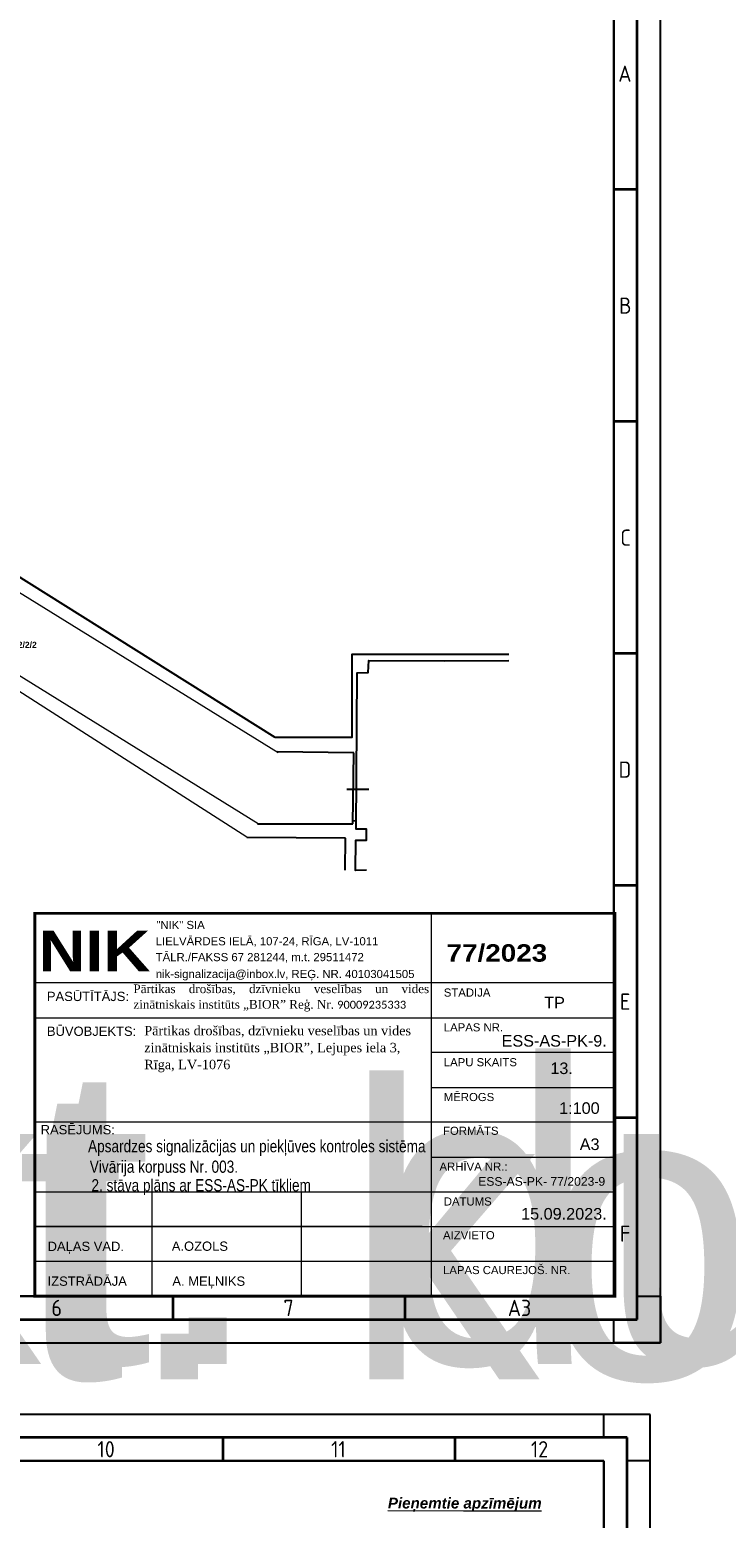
# Model space of a CAD drawing. Header units: millimetres. Extents: x -1662057 to -197461, y -941126 to 63888.
# Tile 44 of 209: x -1566697 to -1546339, y -725130 to -681609. Entities that reach past the tile are written whole.
import ezdxf
from ezdxf.enums import TextEntityAlignment as Align

# ---------------------------------------------------------------- set-up
doc = ezdxf.new("R2018")
doc.units = ezdxf.units.MM
doc.layers.get('0').update_dxf_attribs({"linetype": 'CONTINUOUS'})
for name, color, linetype, lineweight in [('00_rāmis', 7, 'CONTINUOUS', 18), ('00_text_rakstlaukums', 7, 'CONTINUOUS', 18), ('00_tieva', 7, 'CONTINUOUS', 15), ('ESS PK', 250, 'CONTINUOUS', 9), ('Titlebox', 7, 'CONTINUOUS', 9)]:
    doc.layers.add(name, color=color, linetype=linetype, lineweight=lineweight)
for name, color, linetype in [('esoshas', 7, 'CONTINUOUS'), ('ESS AS', 5, 'CONTINUOUS'), ('PDF_Geometry', 7, 'CONTINUOUS'), ('PDF_Images', 7, 'CONTINUOUS'), ('Rasējuma lapa', 7, 'CONTINUOUS'), ('UAS', 240, 'CONTINUOUS')]:
    doc.layers.add(name, color=color, linetype=linetype)
doc.styles.add('1', font='ariali.ttf')
doc.styles.add('Arial_baltic', font='arial.ttf')
doc.styles.add('Bold', font='ariblk.ttf', dxfattribs={"height": 60})
doc.styles.add('Calibri', font='calibri.ttf')
doc.styles.add('ISO', font='iso')
doc.styles.add('WMF-Arial0', font='arialbd.ttf')

# ---------------------------------------------------------------- blocks, each defined once
blk = doc.blocks.new('A3_L')
at = {"layer": 'Rasējuma lapa'}
for p, q in [((0, 0), (0, 297)), ((-5, 5), (-5, 10)), ((-5, 10), (0, 10)), ((0, 10), (0, 0)), ((-10, 0), (-10, 5)), ((-10, 5), (-5, 5)), ((-420, 0), (0, 0)), ((0, 0), (-10, 0))]:
    blk.add_line(p, q, dxfattribs=at)
at = {"layer": 'Rasējuma lapa', "lineweight": 35}
for p, q in [((-5, 5), (-5, 292)), ((-5, 248.5), (-10, 248.5)), ((-5, 198.5), (-10, 198.5)), ((-5, 148.5), (-10, 148.5)), ((-5, 98.5), (-10, 98.5)), ((-5, 48.5), (-10, 48.5)), ((-105, 5), (-105, 10)), ((-55, 5), (-55, 10)), ((-405, 5), (-5, 5))]:
    blk.add_line(p, q, dxfattribs=at)
at = {"layer": 'Rasējuma lapa', "lineweight": 30}
for p, q in [((-10, 10), (-10, 287)), ((-400, 10), (-10, 10))]:
    blk.add_line(p, q, dxfattribs=at)
at = {"layer": 'Rasējuma lapa', "style": 'ISO'}
for s, p in [('A', (-9.07, 271.75)), ('B', (-8.9, 221.75)), ('C', (-8.64, 171.75)), ('D', (-9, 121.75)), ('E', (-8.73, 71.75)), ('F', (-8.73, 21.75)), ('6', (-131.21, 5.75)), ('7', (-81.22, 5.75)), ('A3', (-32.87, 5.75))]:
    blk.add_text(s, height=3.5, dxfattribs=at).set_placement(p)
blk = doc.blocks.new('*U1305')
at = {"layer": 'Rasējuma lapa'}
blk.add_blockref('A3_L', (0, 0), dxfattribs=at)
blk = doc.blocks.new('A2_L')
at = {"layer": 'Rasējuma lapa'}
for p, q in [((0, 420), (-594, 420)), ((-10, 415), (-10, 420)), ((0, 0), (0, 420)), ((0, 410), (-5, 410))]:
    blk.add_line(p, q, dxfattribs=at)
at = {"layer": 'Rasējuma lapa', "lineweight": 35}
for p, q in [((-5, 415), (-579, 415)), ((-92, 410), (-92, 415)), ((-42, 410), (-42, 415)), ((-5, 5), (-5, 415))]:
    blk.add_line(p, q, dxfattribs=at)
at = {"layer": 'Rasējuma lapa', "lineweight": 30}
for p, q in [((-10, 410), (-574, 410)), ((-10, 10), (-10, 410))]:
    blk.add_line(p, q, dxfattribs=at)
at = {"layer": 'Rasējuma lapa', "style": 'ISO'}
for s, p in [('10', (-119.1, 410.75)), ('11', (-68.75, 410.75)), ('12', (-25.71, 410.75))]:
    blk.add_text(s, height=3.5, dxfattribs=at).set_placement(p)
blk = doc.blocks.new('*U1302')
at = {"layer": 'Rasējuma lapa'}
blk.add_blockref('A2_L', (0, 0), dxfattribs=at)
blk = doc.blocks.new('*U1710')
at = {"lineweight": 30, "flags": 104}
blk.add_attdef('NOSAUKUMS', text='', height=200, dxfattribs=at).set_placement((121, -99), align=Align.TOP_LEFT)

msp = doc.modelspace()

# ---------------------------------------------------------------- linework, layer by layer
at = {"color": 7}
for p, q in [((-1559622.57173, -702261.99174), (-1559602.43551, -702229.27516)), ((-1557224.95359, -702748.25883), (-1559469.66325, -702725.9721)), ((-1557250.83878, -704824.00564), (-1557224.95359, -702748.25883)), ((-1557152.31435, -703825.94839), (-1557238.56771, -703826.51281)), ((-1560044.09087, -704825.88175), (-1557250.83878, -704824.00564)), ((-1557158.06773, -704743.4078), (-1557248.7389, -704746.70695)), ((-1557466.61816, -705250.09168), (-1560353.99987, -705221.97006)), ((-1557479.1588, -706184.51579), (-1557466.61816, -705250.09168))]:
    msp.add_line(p, q, dxfattribs=at)
msp.add_lwpolyline([(-1556852.23096, -706181.41391), (-1557172.58586, -706186.79784), (-1557169.08936, -705308.27976), (-1556859.05279, -705305.35186), (-1556854.11839, -704982.54093), (-1557160.22382, -704979.08164), (-1557124.05907, -700413.04894), (-1556806.1602, -700397.34668), (-1556789.43236, -700055.3742), (-1554580.85325, -700058.46582), (-1552697.24308, -700052.08721)], dxfattribs=at)
at = {"layer": '00_rāmis'}
for p, q in [((-1549593.47523, -707442.30076), (-1566552.56665, -707442.30071)), ((-1549593.47208, -707442.30076), (-1566552.5635, -707442.30071))]:
    msp.add_line(p, q, dxfattribs=at)
at = {"layer": '00_rāmis', "const_width": 84.79564}
msp.add_lwpolyline([(-1566552.574, -718639.36838), (-1549593.47208, -718639.36838), (-1549593.47208, -707442.30076), (-1566552.574, -707442.30076)], close=True, dxfattribs=at)
at = {"layer": '00_tieva'}
for p, q in [((-1554952.13471, -718639.37066), (-1554952.13471, -707442.30071)), ((-1549593.47523, -709478.22028), (-1566552.56541, -709478.20458)), ((-1554952.14392, -718639.37066), (-1554952.14392, -709478.22028)), ((-1566552.56636, -710496.88827), (-1549593.48444, -710496.88827)), ((-1549593.47523, -711515.26506), (-1554952.14392, -711515.26504)), ((-1554952.14392, -712533.93799), (-1549593.48444, -712533.93799)), ((-1549593.47523, -713551.18457), (-1566552.57003, -713551.18452)), ((-1554952.14392, -714569.85751), (-1549593.48444, -714569.85751)), ((-1566552.57147, -715587.10403), (-1549593.47523, -715587.10408)), ((-1566552.57147, -715587.10403), (-1549593.47523, -715587.10408)), ((-1563120.92405, -718639.36905), (-1563120.92405, -715587.10403)), ((-1558757.77798, -718639.37017), (-1558757.77798, -715587.10403)), ((-1555222.51936, -716604.63588), (-1566552.57225, -716604.63588)), ((-1566552.57147, -716604.63588), (-1549593.47523, -716604.63593)), ((-1555222.51936, -716604.63588), (-1566416.89461, -716604.63588)), ((-1555222.51936, -717622.16773), (-1566552.57225, -717622.16773)), ((-1549593.47523, -717622.16778), (-1566416.89461, -717622.16773))]:
    msp.add_line(p, q, dxfattribs=at)
at = {"layer": 'esoshas', "color": 7, "linetype": 'Continuous', "lineweight": 20}
for p, q in [((-1559434.99774, -702749.62316), (-1571049.12714, -695569.85358)), ((-1560024.99774, -704829.62316), (-1571244.57859, -697871.68489)), ((-1571316.97059, -698179.5939), (-1560354.99774, -705209.62316))]:
    msp.add_line(p, q, dxfattribs=at)
at = {"layer": 'PDF_Geometry', "lineweight": 9}
msp.add_lwpolyline([(-1566203.21041, -707423.49211), (-1549590.73722, -707423.49211)], dxfattribs=at)
at = {"layer": 'PDF_Images', "color": 7}
msp.add_lwpolyline([(-1599241.77854, -695030.93416), (-1599241.77854, -682419.50656), (-1570289.76624, -682419.50656), (-1570289.76624, -695545.36904), (-1559536.51555, -702288.88898), (-1559536.51555, -702288.88898)], dxfattribs=at)
at = {"layer": 'UAS', "color": 18, "true_color": 0x000000}
msp.add_line((-1557424.99774, -703809.62316), (-1556784.99774, -703809.62316), dxfattribs=at)
at = {"layer": 'UAS', "color": 7}
msp.add_lwpolyline([(-1559519.42356, -702295.36075), (-1557274.99774, -702295.36075), (-1557274.99774, -699869.62316), (-1552694.99774, -699869.62316)], dxfattribs=at)

# ---------------------------------------------------------------- block references
at = {"layer": 'ESS AS', "transparency": 33554687}
ref = msp.add_blockref('*U1710', (-1599747.19108, -711733.85908), dxfattribs=dict(at, xscale=1.265625, yscale=1.265625, zscale=1.265625))
lines = msp.add_mtext('Projekt. durvju magnētiskie kontakti ZDD-417M', dxfattribs={"layer": '0', "insert": (-1599594.35875, -711858.99434), "char_height": 8762.180394, "attachment_point": 1})
ref.add_attrib('NOSAUKUMS', '', (-1599594.35875, -711858.99434), dxfattribs={"flags": 104}).embed_mtext(lines)
ref = msp.add_blockref('*U1710', (-1599747.19108, -712366.48927), dxfattribs=dict(at, xscale=1.265625, yscale=1.265625, zscale=1.265625))
lines = msp.add_mtext('Projekt. kombinētajs detektors TITAN GB', dxfattribs={"layer": '0', "insert": (-1599594.35875, -712491.62454), "char_height": 8572.5175739, "attachment_point": 1})
ref.add_attrib('NOSAUKUMS', '', (-1599594.35875, -712491.62454), dxfattribs={"flags": 104}).embed_mtext(lines)
at = {"layer": 'Rasējuma lapa', "xscale": 135.6730224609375, "yscale": 135.6730224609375, "zscale": 135.6730224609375}
for name, p in [('*U1305', (-1548262.87916, -719998.38818)), ('*U1302', (-1548560.09211, -779077.99725))]:
    msp.add_blockref(name, p, dxfattribs=at)

# ---------------------------------------------------------------- texts
at = {"layer": '00_rāmis', "color": 5, "style": 'Bold'}
msp.add_text('NIK', height=1187.138947, dxfattribs=at).set_placement((-1566442.58054, -709134.72494))
at = {"layer": '00_rāmis'}
for s, height, style, p in [('"NIK" SIA', 237.444202, 'Arial_baltic', (-1562996.92178, -707901.73608)), ('LIELVĀRDES IELĀ, 107-24, RĪGA, LV-1011', 237.4442015, 'Arial_baltic', (-1563015.43638, -708378.30249)), ('77/2023', 508.773834, 'Bold', (-1554513.85576, -708856.31253)), ('TĀLR./FAKSS 67 281244, m.t. 29511472', 237.4442015, 'Arial_baltic', (-1563015.43638, -708842.28826)), ('nik-signalizacija@inbox.lv, REĢ. NR. 40103041505', 237.4442015, 'Arial_baltic', (-1563015.43638, -709335.51486)), ('PASŪTĪTĀJS:', 271.3460449, 'Arial_baltic', (-1566197.17006, -710008.03187)), ('PASŪTĪTĀJS:', 271.3460449, 'Arial_baltic', (-1566197.16085, -710008.03187)), ('STADIJA', 237.444202, 'Arial_baltic', (-1554594.79271, -709878.23543)), ('TP', 338.3346, 'Arial_baltic', (-1551658.56239, -710222.70589)), ('LAPAS NR.', 237.444202, 'Arial_baltic', (-1554594.79271, -710895.76728)), ('BŪVOBJEKTS:', 271.3460449, 'Arial_baltic', (-1566197.15982, -711026.40369)), ('ESS-AS-PK-9. ', 338.3345998, 'Arial_baltic', (-1552903.97284, -711340.8224)), ('LAPU SKAITS', 237.4442015, 'Arial_baltic', (-1554594.79271, -711915.28516)), ('13.', 338.3346, 'Arial_baltic', (-1551479.45715, -712143.35481)), ('MĒROGS', 237.444202, 'Arial_baltic', (-1554594.79271, -712933.10228)), ('1:100', 339.182556, 'Arial_baltic', (-1551224.0859, -713308.14408)), ('RASĒJUMS:', 271.346045, 'Arial_baltic', (-1566379.36487, -713904.65831)), ('FORMĀTS', 237.444202, 'Arial_baltic', (-1554617.42537, -713920.06258)), ('A3', 339.182556, 'Arial_baltic', (-1550620.92281, -714364.84944)), ('ARHĪVA NR.:', 237.4442015, 'Arial_baltic', (-1554720.94904, -714968.56569)), ('ESS-AS-PK- 77/2023-9', 254.3869171, 'Arial_baltic', (-1553590.02838, -715408.97009)), ('DATUMS', 237.444202, 'Arial_baltic', (-1554594.79178, -715986.36592)), ('15.09.2023.', 339.1825562, 'Arial_baltic', (-1552334.96759, -716398.62039)), ('AIZVIETO', 237.444202, 'Arial_baltic', (-1554617.26173, -716974.27186)), ('DAĻAS VAD.', 271.346045, 'Arial_baltic', (-1566176.31248, -717316.00255)), ('A.OZOLS', 271.346045, 'Arial_baltic', (-1562546.21084, -717311.27263)), ('IZSTRĀDĀJA', 271.346045, 'Arial_baltic', (-1566176.31248, -718333.53439)), ('A. MEĻNIKS', 271.346045, 'Arial_baltic', (-1562529.5478, -718333.53507)), ('LAPAS CAUREJOŠ. NR.', 237.4442015, 'Arial_baltic', (-1554617.2623, -717991.96208))]:
    msp.add_text(s, height=height, dxfattribs=dict(at, style=style)).set_placement(p)
at = {"layer": '00_text_rakstlaukums', "style": 'Arial_baltic', "width": 0.8}
for s, p in [('Apsardzes signalizācijas un piekļūves kontroles sistēma', (-1564994.34283, -714429.66952)), ('Vivārija korpuss Nr. 003.', (-1564944.34283, -715029.66952)), ('2. stāva plāns ar ESS-AS-PK tīkliem', (-1564893.63941, -715572.07298))]:
    msp.add_text(s, height=356.141684, dxfattribs=at).set_placement(p)
at = {"layer": 'ESS AS', "color": 7, "linetype": 'ByBlock', "lineweight": 15, "transparency": 33554687, "insert": (-1556229.64411, -724528.49257), "char_height": 265.78125, "width": 9130.2583428, "attachment_point": 1, "rotation": 359.969999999, "style": '1'}
msp.add_mtext('{\\fArial|b1|i1|c186|p34;\\H1.1905x;\\L\\C256;\\c0;Pieņemtie apzīmējum}', dxfattribs=at)
at = {"layer": 'ESS PK', "color": 5, "style": 'WMF-Arial0'}
msp.add_text('N12/2/2', height=178.4729, dxfattribs=at).set_placement((-1567366.63101, -699682.05149))
at = {"layer": 'Titlebox', "attachment_point": 1, "style": 'Calibri'}
for s, insert, char_height, width in [('\\pxa0.66667,sm1.07917,qj;{\\fTimes New Roman|b0|i0|c186|p18;Pārtikas drošības, dzīvnieku veselības un vides zinātniskais institūts „BIOR” Reģ. Nr. \\fCalibri|b0|i0|c0|p34;\\H0.91667x;90009235333}', (-1563668.01171, -709523.52193), 253.125, 8617.8480245), ('\\pxa0.66667,sm1.07917;{\\fTimes New Roman|b0|i0|c186|p18;\\H0.91667x;Pārtikas drošības, dzīvnieku veselības un vides zinātniskais institūts „BIOR”, \\fTimes New Roman|b0|i0|c0|p18;Lejupes iela 3, \\fTimes New Roman|b0|i0|c186|p18;\\PRīga, \\fTimes New Roman|b0|i0|c0|p18;LV-1076\\fCalibri|b0|i0|c0|p34;\\P\\pa0.25,s*,ql;\\fTimes New Roman|b0|i0|c0|p18; }', (-1563350.27862, -710736.19741), 300, 8475.0517374)]:
    msp.add_mtext(s, dxfattribs=dict(at, insert=insert, char_height=char_height, width=width))

doc.saveas('drawing.dxf')
